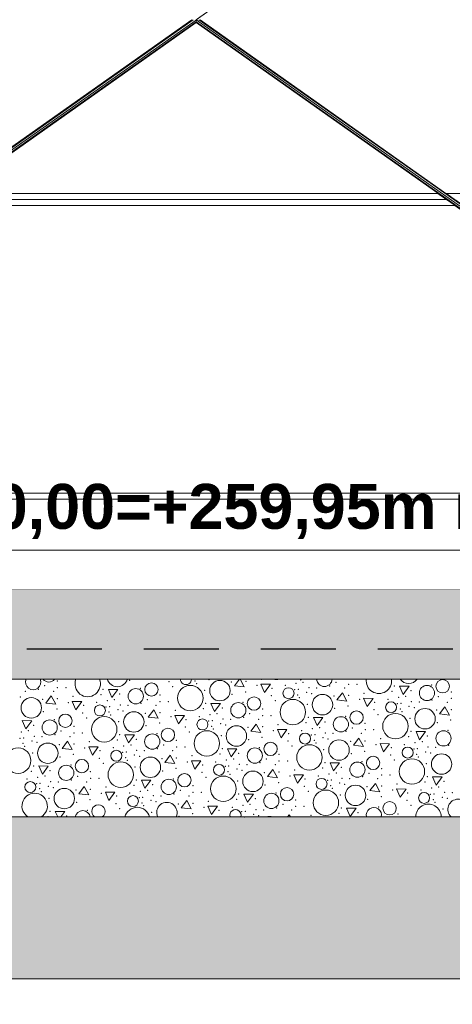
# Model space of a CAD drawing. Header units: millimetres. Extents: x -12989 to 402831, y -50461 to 30884.
# Tile 108 of 175: x 389113 to 390555, y -47346 to -44061. Entities that reach past the tile are written whole.
import ezdxf

# ---------------------------------------------------------------- set-up
doc = ezdxf.new("R2010")
doc.units = ezdxf.units.MM
doc.header["$MEASUREMENT"] = 0
doc.linetypes.add('Przerywana długa', pattern=[390, 250, -140])
doc.linetypes.add('Wipeout_Contour', pattern=[1000, 0, -1000])
for name, color, linetype in [('A__STROPY', 7, 'Continuous'), ('A_WYM', 7, 'Continuous'), ('AS_Belki.Import IFC', 7, 'Continuous'), ('Nowe_A__SCIANY', 7, 'Continuous'), ('Nowe_A_WYM', 7, 'Continuous')]:
    doc.layers.add(name, color=color, linetype=linetype)
for name, color, linetype, lineweight, true_color in [('A__STROPY_Nr_pióra__170', 7, 'Continuous', 5, 0x6a6a6a), ('A__STROPY_Nr_pióra__173', 7, 'Continuous', 5, 0x6a6a6a), ('A__STROPY_Nr_pióra__178', 7, 'Continuous', 5, 0x6a6a6a)]:
    doc.layers.add(name, color=color, linetype=linetype, lineweight=lineweight, true_color=true_color)
for name, color, linetype, lineweight in [('A__STROPY_Nr_pióra__27', 7, 'Continuous', 25), ('A__STROPY_Nr_pióra__49', 7, 'Continuous', 15), ('A__STROPY_Nr_pióra__69', 7, 'Continuous', 13), ('A_WYM_Nr_pióra__1', 7, 'Continuous', 13), ('A_WYM_Nr_pióra__45', 7, 'Continuous', 15), ('A_WYM_Nr_pióra__85', 7, 'Continuous', 13), ('AS_Belki.Import IFC_Nr_pióra__90', 7, 'Continuous', 13), ('Nowe_A__SCIANY_Nr_pióra__87', 7, 'Continuous', 13), ('Nowe_A_WYM_Nr_pióra__1', 7, 'Continuous', 13), ('Nowe_A_WYM_Nr_pióra__45', 7, 'Continuous', 15), ('Nowe_A_WYM_Nr_pióra__85', 7, 'Continuous', 13)]:
    doc.layers.add(name, color=color, linetype=linetype, lineweight=lineweight)
doc.styles.add('STYL_AUTOMATYCZNY_4', font='arial.ttf')
doc.styles.add('STYL_AUTOMATYCZNY_5', font='arial.ttf')
doc.dimstyles.new('STYL_AUTOMATYCZNY__1', dxfattribs={"dimtxt": 139.999998, "dimasz": 57, "dimexe": 0.18, "dimexo": 0.0625, "dimgap": 0, "dimtad": 1, "dimtih": 1, "dimtoh": 1, "dimdec": 0, "dimlfac": 0.1, "dimzin": 0, "dimdsep": 46, "dimtxsty": 'STYL_AUTOMATYCZNY_4', "dimblk": 'ARROWHEAD_6', "dimblk1": 'ARROWHEAD_6', "dimblk2": 'ARROWHEAD_6', "dimcen": 0.09, "dimse1": 1, "dimse2": 1, "dimclrd": 7, "dimclre": 7, "dimclrt": 7, "dimadec": 0, "dimazin": 0, "dimtfac": 1, "dimtdec": 4, "dimtmove": 0, "dimatfit": 3, "dimfxl": 0, "dimtolj": 1, "dimtzin": 0, "dimarcsym": 0})

# ---------------------------------------------------------------- blocks, each defined once
blk = doc.blocks.new('ElemPrzekroju_2_1', base_point=(362576.7, -45960.6))
at = {"color": 254, "linetype": 'Wipeout_Contour', "lineweight": 0, "ltscale": 1953777.208663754}
blk.add_wipeout([(389149.2, -43680.6), (386784.1, -43680.6), (386784.1, -44640.6), (388866.2, -44640.6), (389686.7, -44060.6)], dxfattribs=at).dxf.layer = 'Nowe_A__SCIANY'
at = {"color": 254, "linetype": 'Wipeout_Contour', "lineweight": 0, "ltscale": 1176682.795421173}
blk.add_wipeout([(388894, -44640.6), (390507.2, -44640.6), (389700.6, -44070.4)], dxfattribs=at).dxf.layer = 'Nowe_A__SCIANY'
at = {"color": 254, "linetype": 'Wipeout_Contour', "lineweight": 0, "ltscale": 1968150.476581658}
blk.add_wipeout([(389714.4, -44060.6), (390534.9, -44640.6), (392617.1, -44640.6), (392617.1, -43680.6), (390252, -43680.6)], dxfattribs=at).dxf.layer = 'Nowe_A__SCIANY'
at = {"color": 254, "linetype": 'Wipeout_Contour', "lineweight": 0, "ltscale": 1569000.866162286}
blk.add_wipeout([(388865.7, -44660.6), (390535.5, -44660.6), (390507.2, -44640.6), (388894, -44640.6)], dxfattribs=at).dxf.layer = 'Nowe_A__SCIANY'
at = {"layer": 'Nowe_A__SCIANY_Nr_pióra__87', "color": 7, "linetype": 'Continuous', "lineweight": 13}
blk.add_line((390507.2, -44640.6), (388894, -44640.6), dxfattribs=at)
at = {"color": 254, "linetype": 'Wipeout_Contour', "lineweight": 0, "ltscale": 1576482.166319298}
blk.add_wipeout([(392617.1, -44640.6), (390534.9, -44640.6), (390563.2, -44660.6), (392617.1, -44660.6)], dxfattribs=at).dxf.layer = 'Nowe_A__SCIANY'
at = {"layer": 'Nowe_A__SCIANY_Nr_pióra__87', "color": 7, "linetype": 'Continuous', "lineweight": 13}
blk.add_line((392617.1, -44640.6), (390534.9, -44640.6), dxfattribs=at)
at = {"color": 254, "linetype": 'Wipeout_Contour', "lineweight": 0, "ltscale": 1569009.978247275}
blk.add_wipeout([(388837.4, -44680.6), (390563.8, -44680.6), (390535.5, -44660.6), (388865.7, -44660.6)], dxfattribs=at).dxf.layer = 'Nowe_A__SCIANY'
at = {"layer": 'Nowe_A__SCIANY_Nr_pióra__87', "color": 7, "linetype": 'Continuous', "lineweight": 13}
blk.add_line((388865.7, -44660.6), (390535.5, -44660.6), dxfattribs=at)
at = {"color": 254, "linetype": 'Wipeout_Contour', "lineweight": 0, "ltscale": 1569235.701739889}
blk.add_wipeout([(388837.4, -44680.6), (387479.3, -45640.6), (391921.9, -45640.6), (390563.8, -44680.6)], dxfattribs=at).dxf.layer = 'Nowe_A__SCIANY'
at = {"layer": 'Nowe_A__SCIANY_Nr_pióra__87', "color": 7, "linetype": 'Continuous', "lineweight": 13}
blk.add_line((390563.8, -44680.6), (388837.4, -44680.6), dxfattribs=at)
at = {"color": 254, "linetype": 'Wipeout_Contour', "lineweight": 0, "ltscale": 1569461.526475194}
blk.add_wipeout([(387479.3, -45640.6), (387451, -45660.6), (391950.2, -45660.6), (391921.9, -45640.6)], dxfattribs=at).dxf.layer = 'Nowe_A__SCIANY'
at = {"layer": 'Nowe_A__SCIANY_Nr_pióra__87', "color": 7, "linetype": 'Continuous', "lineweight": 13}
blk.add_line((391921.9, -45640.6), (387479.3, -45640.6), dxfattribs=at)
blk = doc.blocks.new('*X191', base_point=(362576.7, -45960.6))
at = {"layer": 'A__STROPY_Nr_pióra__178', "color": 251, "linetype": 'Continuous', "lineweight": 5, "true_color": 0x6a6a6a}
for p, q in [((389845.3, -46260.6), (389828.3, -46282.9)), ((389828.3, -46282.9), (389861.6, -46286.9)), ((389861.6, -46286.9), (389847.2, -46260.6)), ((389917, -46277.6), (389928.9, -46305.1)), ((389948.6, -46277.9), (389917, -46277.6)), ((389928.9, -46305.1), (389948.6, -46277.9)), ((390047.3, -46260.6), (390049.1, -46264.6)), ((390049.1, -46264.6), (390052, -46260.6)), ((390379.1, -46284.1), (390391.1, -46311.5)), ((390410.7, -46284.4), (390379.1, -46284.1)), ((390391.1, -46311.5), (390410.7, -46284.4)), ((389217.5, -46316.7), (389199.4, -46340.5)), ((389232.7, -46344.4), (389217.5, -46316.7)), ((389408.2, -46294.8), (389420.2, -46322.2)), ((389439.8, -46295.1), (389408.2, -46294.8)), ((389420.2, -46322.2), (389439.8, -46295.1)), ((390188.4, -46306), (390170.3, -46329.8)), ((390203.6, -46333.7), (390188.4, -46306)), ((389199.4, -46340.5), (389232.7, -46344.4)), ((389288.1, -46335.2), (389300, -46362.7)), ((389319.7, -46335.5), (389288.1, -46335.2)), ((389300, -46362.7), (389319.7, -46335.5)), ((389750.2, -46341.6), (389762.1, -46369.1)), ((389781.8, -46341.9), (389750.2, -46341.6)), ((389762.1, -46369.1), (389781.8, -46341.9)), ((390170.3, -46329.8), (390203.6, -46333.7)), ((390259, -46324.5), (390270.9, -46351.9)), ((390290.6, -46324.8), (390259, -46324.5)), ((390270.9, -46351.9), (390290.6, -46324.8)), ((389559.5, -46363.6), (389541.4, -46387.4)), ((389574.7, -46391.3), (389559.5, -46363.6)), ((389630, -46382.1), (389642, -46409.5)), ((389661.7, -46382.4), (389630, -46382.1)), ((389642, -46409.5), (389661.7, -46382.4)), ((390530.4, -46352.8), (390512.3, -46376.7)), ((390512.3, -46376.7), (390545.6, -46380.6)), ((390545.6, -46380.6), (390530.4, -46352.8)), ((389121.3, -46399.2), (389133.2, -46426.6)), ((389152.9, -46399.5), (389121.3, -46399.2)), ((389133.2, -46426.6), (389152.9, -46399.5)), ((389541.4, -46387.4), (389574.7, -46391.3)), ((389901.5, -46410.4), (389883.4, -46434.2)), ((389916.7, -46438.2), (389901.5, -46410.4)), ((390092.2, -46388.5), (390104.1, -46415.9)), ((390123.8, -46388.8), (390092.2, -46388.5)), ((390104.1, -46415.9), (390123.8, -46388.8)), ((389463.3, -46446.1), (389475.2, -46473.5)), ((389494.9, -46446.4), (389463.3, -46446.1)), ((389475.2, -46473.5), (389494.9, -46446.4)), ((389883.4, -46434.2), (389916.7, -46438.2)), ((389972, -46428.9), (389984, -46456.4)), ((390003.7, -46429.2), (389972, -46428.9)), ((389984, -46456.4), (390003.7, -46429.2)), ((390434.2, -46435.3), (390446.1, -46462.8)), ((390465.8, -46435.6), (390434.2, -46435.3)), ((390446.1, -46462.8), (390465.8, -46435.6)), ((389272.6, -46468), (389254.5, -46491.8)), ((389287.7, -46495.7), (389272.6, -46468)), ((390243.5, -46457.3), (390225.4, -46481.1)), ((390225.4, -46481.1), (390258.6, -46485)), ((390258.6, -46485), (390243.5, -46457.3)), ((390314, -46475.8), (390326, -46503.2)), ((390345.6, -46476.1), (390314, -46475.8)), ((390326, -46503.2), (390345.6, -46476.1)), ((389254.5, -46491.8), (389287.7, -46495.7)), ((389343.1, -46486.5), (389355.1, -46513.9)), ((389374.8, -46486.8), (389343.1, -46486.5)), ((389355.1, -46513.9), (389374.8, -46486.8)), ((389614.6, -46514.8), (389596.4, -46538.7)), ((389629.7, -46542.6), (389614.6, -46514.8)), ((389805.3, -46492.9), (389817.2, -46520.4)), ((389836.9, -46493.2), (389805.3, -46492.9)), ((389817.2, -46520.4), (389836.9, -46493.2)), ((389596.4, -46538.7), (389629.7, -46542.6)), ((389685.1, -46533.4), (389697.1, -46560.8)), ((389716.7, -46533.7), (389685.1, -46533.4)), ((389697.1, -46560.8), (389716.7, -46533.7)), ((390147.3, -46539.8), (390159.2, -46567.2)), ((390178.9, -46540.1), (390147.3, -46539.8)), ((390159.2, -46567.2), (390178.9, -46540.1)), ((389176.4, -46550.5), (389188.3, -46577.9)), ((389208, -46550.8), (389176.4, -46550.5)), ((389188.3, -46577.9), (389208, -46550.8)), ((389956.6, -46561.7), (389938.4, -46585.5)), ((389971.7, -46589.5), (389956.6, -46561.7)), ((390027.1, -46580.2), (390039, -46607.7)), ((390058.7, -46580.5), (390027.1, -46580.2)), ((390039, -46607.7), (390058.7, -46580.5)), ((389518.3, -46597.3), (389530.3, -46624.8)), ((389550, -46597.7), (389518.3, -46597.3)), ((389530.3, -46624.8), (389550, -46597.7)), ((389938.4, -46585.5), (389971.7, -46589.5)), ((390298.5, -46608.6), (390280.4, -46632.4)), ((390313.7, -46636.3), (390298.5, -46608.6)), ((390489.2, -46586.6), (390501.2, -46614.1)), ((390520.9, -46586.9), (390489.2, -46586.6)), ((390501.2, -46614.1), (390520.9, -46586.9)), ((389327.6, -46619.3), (389309.5, -46643.1)), ((389309.5, -46643.1), (389342.8, -46647)), ((389342.8, -46647), (389327.6, -46619.3)), ((389398.2, -46637.8), (389410.1, -46665.2)), ((389429.8, -46638.1), (389398.2, -46637.8)), ((389410.1, -46665.2), (389429.8, -46638.1)), ((389860.3, -46644.2), (389872.3, -46671.6)), ((389892, -46644.5), (389860.3, -46644.2)), ((389872.3, -46671.6), (389892, -46644.5)), ((390280.4, -46632.4), (390313.7, -46636.3)), ((390369.1, -46627.1), (390381, -46654.5)), ((390400.7, -46627.4), (390369.1, -46627.1)), ((390381, -46654.5), (390400.7, -46627.4)), ((389669.6, -46666.1), (389651.5, -46689.9)), ((389684.8, -46693.9), (389669.6, -46666.1)), ((389231.4, -46701.8), (389239.6, -46720.6)), ((389263, -46702.1), (389231.4, -46701.8)), ((389249.6, -46720.6), (389263, -46702.1)), ((389651.5, -46689.9), (389684.8, -46693.9)), ((389740.2, -46684.7), (389752.1, -46712.1)), ((389771.8, -46685), (389740.2, -46684.7)), ((389752.1, -46712.1), (389771.8, -46685)), ((390202.3, -46691.1), (390214.3, -46718.5)), ((390233.9, -46691.4), (390202.3, -46691.1)), ((390214.3, -46718.5), (390233.9, -46691.4)), ((390011.6, -46713), (390005.8, -46720.6)), ((390015.8, -46720.6), (390011.6, -46713))]:
    blk.add_line(p, q, dxfattribs=at)
for centre, radius in [((389551.9, -46295.3), 22.3), ((389681.4, -46323.8), 42.4), ((389780.2, -46299.1), 34.1), ((390470.5, -46307), 25.4), ((390522.8, -46284.6), 22.3), ((389499.6, -46317.7), 25.4), ((390008.9, -46307.6), 18.4), ((390122.1, -46345.9), 34.1), ((389151.3, -46356.6), 34.1), ((389380, -46365.2), 18.4), ((389841.6, -46364.6), 25.4), ((389893.9, -46342.2), 22.3), ((390023.4, -46370.6), 42.4), ((390350.9, -46354.5), 18.4), ((389265, -46399.7), 22.3), ((389493.2, -46403.5), 34.1), ((390235.9, -46389), 22.3), ((390365.4, -46417.5), 42.4), ((390464.1, -46392.8), 34.1), ((389212.7, -46422.1), 25.4), ((389394.5, -46428.2), 42.4), ((389722, -46412), 18.4), ((389835.2, -46450.4), 34.1), ((390183.6, -46411.4), 25.4), ((389554.7, -46469), 25.4), ((389607, -46446.6), 22.3), ((389736.5, -46475.1), 42.4), ((390063.9, -46458.9), 18.4), ((390525.6, -46458.3), 25.4), ((389206.3, -46507.9), 34.1), ((389948.9, -46493.5), 22.3), ((390078.5, -46521.9), 42.4), ((390177.2, -46497.2), 34.1), ((389107.6, -46532.6), 42.4), ((389435, -46516.5), 18.4), ((389896.7, -46515.8), 25.4), ((390405.9, -46505.7), 18.4), ((390519.2, -46544.1), 34.1), ((389267.8, -46573.4), 25.4), ((389320, -46551), 22.3), ((389449.5, -46579.5), 42.4), ((389548.3, -46554.8), 34.1), ((389777, -46563.3), 18.4), ((390238.6, -46562.7), 25.4), ((390290.9, -46540.3), 22.3), ((390420.4, -46568.8), 42.4), ((389662, -46597.9), 22.3), ((389890.3, -46601.7), 34.1), ((389148.1, -46620.9), 18.4), ((389609.7, -46620.3), 25.4), ((389791.5, -46626.4), 42.4), ((390119, -46610.2), 18.4), ((389261.4, -46659.2), 34.1), ((389951.7, -46667.1), 25.4), ((390004, -46644.7), 22.3), ((390133.5, -46673.2), 42.4), ((390232.3, -46648.5), 34.1), ((390461, -46657), 18.4), ((389490.1, -46667.7), 18.4), ((390346, -46691.6), 22.3)]:
    blk.add_circle(centre, radius, dxfattribs=at)
for centre, radius, start, end in [((389157.6, -46270.8), 25.4, 156.2471, 23.7529), ((389209.9, -46248.4), 22.3, 212.9754, 327.0246), ((389339.4, -46276.9), 42.4, 157.3908, 22.6092), ((389438.2, -46252.2), 34.1, 194.2033, 345.7967), ((389666.9, -46260.7), 18.4, 179.558, 0.442), ((389968.3, -46219.3), 42.4, 256.3777, 283.6223), ((390128.5, -46260.1), 25.4, 181.0501, 358.9499), ((390310.3, -46266.2), 42.4, 172.4101, 7.5899), ((390409.1, -46241.5), 34.1, 214.0038, 325.9962), ((389162.6, -46683.9), 42.4, 300.2442, 239.7558), ((389603.4, -46706.1), 34.1, 334.8531, 205.1469), ((390475.5, -46720.1), 42.4, 359.2954, 180.7046), ((390574.3, -46695.4), 34.1, 312.3686, 227.6314), ((389322.8, -46724.7), 25.4, 9.3152, 170.6848), ((389375.1, -46702.3), 22.3, 305.0173, 234.9827), ((389504.6, -46730.8), 42.4, 13.8903, 166.1097), ((389832.1, -46714.6), 18.4, 341.0097, 198.9903), ((390293.7, -46714), 25.4, 344.9742, 195.0258), ((389945.4, -46752.9), 34.1, 71.467, 108.533)]:
    blk.add_arc(centre, radius, start, end, dxfattribs=at)
for p in [(389195.9, -46282.6), (389238.3, -46267.1), (389478.9, -46264.9), (389610, -46269.1), (389697.6, -46266.5), (389703.2, -46275.9), (389743.9, -46262.2), (389818.6, -46270.4), (389867.3, -46268.4), (389903.6, -46281.6), (389918.8, -46260.9), (389998.1, -46281), (390033.7, -46274.8), (390057.6, -46271.1), (390145.8, -46283.8), (390166.8, -46271.9), (390209.6, -46278.3), (390237.4, -46278.3), (390361.8, -46283.6), (390486, -46280.7), (389131.7, -46300.9), (389174.9, -46294.5), (389225.5, -46301.4), (389238.7, -46289), (389266.5, -46289), (389289.9, -46318.5), (389383.4, -46312.2), (389390.9, -46294.3), (389446, -46310.3), (389446, -46310.3), (389515.1, -46291.4), (389580.3, -46314), (389623.2, -46285.7), (389729.4, -46297.9), (389820.9, -46311.7), (389865.8, -46303.1), (389952, -46316), (389954.3, -46291), (390029.8, -46295.7), (390039.6, -46313.3), (390041.6, -46294.8), (390069.1, -46305.1), (390077, -46289.4), (390085.9, -46309.1), (390102.6, -46290.2), (390160.6, -46317.2), (390196.4, -46290.7), (390209.3, -46315.3), (390260.8, -46307.7), (390354.3, -46301.5), (390399.6, -46318), (390416.9, -46299.6), (390416.9, -46299.6), (390551.2, -46303.3), (389115, -46319.8), (389189.7, -46327.9), (389238.4, -46326), (389274.7, -46339.2), (389325.4, -46348.5), (389369.2, -46338.5), (389404.8, -46332.3), (389428.7, -46328.7), (389448, -46347), (389473.6, -46347.8), (389516.9, -46341.4), (389537.9, -46329.5), (389567.5, -46348.3), (389580.7, -46335.9), (389608.5, -46335.9), (389732.9, -46341.2), (389857.1, -46338.2), (389965.2, -46332.6), (390045.2, -46322.7), (390071.4, -46344.7), (390207.7, -46349.9), (390245.6, -46328.5), (390296.3, -46337.8), (390340.1, -46327.8), (390371.8, -46342.6), (390375.7, -46321.6), (390383.6, -46341.7), (390418.9, -46336.2), (390444.5, -46337), (390487.8, -46330.7), (390508.8, -46318.7), (390538.4, -46337.6), (390551.6, -46325.2), (389192, -46369.3), (389236.8, -46360.6), (389323.1, -46373.6), (389400.9, -46353.3), (389410.7, -46370.9), (389412.7, -46352.4), (389416.3, -46380.3), (389440.2, -46362.7), (389457, -46366.6), (389531.7, -46374.8), (389580.3, -46372.8), (389631.9, -46365.3), (389725.4, -46359), (389746.7, -46379.2), (389770.7, -46375.5), (389788, -46357.2), (389788, -46357.2), (389879.8, -46376.3), (389922.3, -46360.9), (389922.7, -46382.7), (389950.5, -46382.7), (390162.9, -46358.6), (390294, -46362.9), (390307.2, -46379.5), (390381.6, -46360.2), (390387.2, -46369.6), (390411.1, -46352), (390427.9, -46355.9), (390502.6, -46364.1), (390551.2, -46362.1), (389159.1, -46414.8), (389159.1, -46414.8), (389228.2, -46395.8), (389336.3, -46390.2), (389442.5, -46402.3), (389534, -46416.1), (389578.8, -46407.5), (389616.7, -46386), (389667.4, -46395.4), (389711.2, -46385.4), (389742.9, -46400.1), (389754.7, -46399.2), (389782.2, -46409.6), (389790, -46393.8), (389799, -46413.5), (389815.6, -46394.6), (389858.9, -46388.2), (389909.5, -46395.1), (389973.9, -46412.2), (390067.3, -46405.9), (390074.9, -46388.1), (390130, -46404), (390130, -46404), (390199.1, -46385.1), (390264.3, -46407.7), (390413.4, -46391.6), (390504.9, -46405.4), (390549.7, -46396.8), (389117.8, -46436.8), (389141.8, -46433.1), (389230, -46445.8), (389250.9, -46433.9), (389293.4, -46418.4), (389293.8, -46440.3), (389321.6, -46440.3), (389446, -46445.6), (389570.2, -46442.7), (389665, -46420.4), (389678.3, -46437), (389752.7, -46417.8), (389758.3, -46427.2), (389784.5, -46449.2), (389873.7, -46421.6), (389922.3, -46419.7), (389958.7, -46432.9), (390009.4, -46442.3), (390053.2, -46432.2), (390084.8, -46447), (390088.7, -46426.1), (390096.7, -46446.1), (390112.7, -46422.4), (390132, -46440.7), (390157.6, -46441.5), (390200.9, -46435.1), (390221.8, -46423.2), (390251.5, -46442), (390264.7, -46429.6), (390292.5, -46429.6), (390416.9, -46434.9), (390541.1, -46431.9), (389114, -46457.7), (389123.8, -46475.3), (389125.8, -46456.8), (389153.3, -46467.1), (389161.1, -46451.4), (389170.1, -46471.1), (389186.7, -46452.2), (389244.8, -46479.2), (389280.6, -46452.7), (389293.4, -46477.3), (389345, -46469.7), (389438.4, -46463.5), (389483.8, -46480), (389501.1, -46461.6), (389501.1, -46461.6), (389592.9, -46480.7), (389635.4, -46465.3), (389876, -46463), (389920.8, -46454.4), (390007, -46467.3), (390094.7, -46464.6), (390100.3, -46474), (390124.2, -46456.4), (390141, -46460.4), (390215.7, -46468.5), (390264.3, -46466.6), (390300.6, -46479.8), (390315.9, -46459), (390395.2, -46479.1), (390409.3, -46452.8), (390430.7, -46472.9), (390454.7, -46469.3), (390472, -46450.9), (390472, -46450.9), (390542.8, -46482), (389129.4, -46484.7), (389155.6, -46506.7), (389291.9, -46511.9), (389329.7, -46490.5), (389380.5, -46499.8), (389424.3, -46489.8), (389455.9, -46504.6), (389459.8, -46483.6), (389467.8, -46503.7), (389495.3, -46514), (389503.1, -46498.2), (389528.7, -46499.1), (389571.9, -46492.7), (389622.5, -46499.6), (389635.8, -46487.2), (389663.6, -46487.1), (389780.4, -46510.3), (389788, -46492.5), (389843, -46508.5), (389843, -46508.5), (389912.1, -46489.5), (389977.4, -46512.1), (390020.2, -46483.9), (390126.5, -46496), (390217.9, -46509.9), (390262.8, -46501.2), (390349, -46514.1), (390351.4, -46489.1), (390426.8, -46493.9), (390436.6, -46511.5), (390438.7, -46492.9), (390466.2, -46503.3), (390474, -46487.5), (390483, -46507.2), (390499.6, -46488.3), (389247.1, -46520.6), (389283.2, -46547.1), (389378.1, -46524.9), (389391.3, -46541.5), (389465.7, -46522.2), (389471.3, -46531.6), (389512.1, -46517.9), (389586.8, -46526.1), (389635.4, -46524.1), (389671.7, -46537.3), (389687, -46516.6), (389722.5, -46546.7), (389766.3, -46536.7), (389801.8, -46530.5), (389825.8, -46526.8), (389845.1, -46545.1), (389870.7, -46545.9), (389913.9, -46539.5), (389934.9, -46527.6), (389964.5, -46546.4), (389977.7, -46534), (390005.6, -46534), (390130, -46539.4), (390254.1, -46536.4), (390362.2, -46530.8), (390442.2, -46520.9), (390468.5, -46542.9), (389151.5, -46567.9), (389159.1, -46550.1), (389214.1, -46566), (389214.1, -46566), (389348.5, -46569.7), (389497.6, -46553.6), (389589, -46567.4), (389633.9, -46558.8), (389720.1, -46571.7), (389797.9, -46551.4), (389807.7, -46569.1), (389809.7, -46550.5), (389813.3, -46578.4), (389837.2, -46560.9), (389854, -46564.8), (389928.8, -46572.9), (389977.4, -46571), (390029, -46563.5), (390122.4, -46557.2), (390143.8, -46577.3), (390167.8, -46573.7), (390185, -46555.3), (390185, -46555.3), (390276.9, -46574.5), (390319.4, -46559), (390319.7, -46580.9), (390347.6, -46580.9), (389137.4, -46594.2), (389169, -46609), (389172.9, -46588.1), (389180.8, -46608.1), (389196.9, -46584.4), (389216.2, -46602.7), (389241.8, -46603.5), (389285, -46597.1), (389306, -46585.2), (389335.6, -46604), (389348.8, -46591.6), (389376.7, -46591.6), (389501.1, -46596.9), (389556.1, -46612.9), (389556.1, -46612.9), (389625.2, -46593.9), (389733.3, -46588.3), (389839.6, -46600.5), (389975.9, -46605.6), (390013.7, -46584.2), (390064.4, -46593.5), (390108.3, -46583.5), (390139.9, -46598.3), (390151.7, -46597.4), (390179.2, -46607.7), (390187.1, -46592), (390196, -46611.7), (390212.7, -46592.8), (390255.9, -46586.4), (390306.5, -46593.3), (390370.9, -46610.3), (390464.4, -46604.1), (390472, -46586.2), (390527, -46602.2), (390527, -46602.2), (389178.8, -46626.6), (389184.4, -46636), (389208.3, -46618.4), (389225.1, -46622.4), (389299.9, -46630.5), (389348.5, -46628.6), (389384.8, -46641.8), (389400, -46621), (389479.4, -46641.1), (389493.5, -46614.8), (389514.9, -46634.9), (389538.9, -46631.3), (389627, -46644), (389648, -46632), (389690.5, -46616.6), (389690.8, -46638.4), (389718.7, -46638.4), (389843, -46643.8), (389931, -46614.3), (389967.2, -46640.8), (390062.1, -46618.6), (390075.3, -46635.2), (390149.7, -46615.9), (390155.3, -46625.3), (390270.7, -46619.8), (390319.4, -46617.8), (390355.7, -46631.1), (390406.4, -46640.4), (390450.3, -46630.4), (390481.9, -46645.1), (390485.8, -46624.2), (390493.7, -46644.2), (390509.8, -46620.5), (390529.1, -46638.8), (390554.7, -46639.6), (389210.7, -46658), (389302.1, -46671.9), (389347, -46663.2), (389433.2, -46676.1), (389435.5, -46651.1), (389511, -46655.9), (389520.8, -46673.5), (389522.8, -46654.9), (389550.3, -46665.3), (389558.2, -46649.5), (389567.1, -46669.2), (389583.8, -46650.3), (389641.8, -46677.4), (389677.6, -46650.8), (389690.5, -46675.4), (389742, -46667.9), (389835.5, -46661.6), (389880.9, -46678.1), (389898.1, -46659.8), (389898.1, -46659.8), (389990, -46678.9), (390032.4, -46663.4), (390181.6, -46647.3), (390273, -46661.2), (390317.9, -46652.5), (390404.1, -46665.4), (390491.7, -46662.8), (390497.3, -46672.2), (390521.2, -46654.6), (390538, -46658.5), (389214.1, -46701.4), (389338.3, -46698.4), (389446.4, -46692.8), (389526.4, -46682.9), (389552.7, -46704.9), (389689, -46710.1), (389726.8, -46688.6), (389777.5, -46698), (389821.3, -46688), (389853, -46702.7), (389856.9, -46681.8), (389864.8, -46701.8), (389892.3, -46712.1), (389900.2, -46696.4), (389925.8, -46697.2), (389969, -46690.8), (390019.6, -46697.7), (390032.8, -46685.3), (390060.6, -46685.3), (390177.5, -46708.5), (390185, -46690.6), (390240.1, -46706.6), (390240.1, -46706.6), (390309.2, -46687.7), (390374.4, -46710.3), (390417.3, -46682), (390523.6, -46694.2), (389206.6, -46719.2), (389269.2, -46717.3), (389269.2, -46717.3), (389644.1, -46718.7), (389862.8, -46720.3), (389909.1, -46716.1), (390084, -46714.8)]:
    blk.add_point(p, dxfattribs=at)
blk = doc.blocks.new('ElemPrzekroju_175_1', base_point=(362576.7, -45960.6))
at = {"color": 254, "linetype": 'Wipeout_Contour', "lineweight": 0, "ltscale": 1533341.48702292}
blk.add_wipeout([(362356.7, -46160.6), (398746.7, -46160.6), (398746.7, -45960.6), (362356.7, -45960.6)], dxfattribs=at).dxf.layer = 'A__STROPY'
at = {"color": 254, "linetype": 'Wipeout_Contour', "lineweight": 0, "ltscale": 1533794.246621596}
blk.add_wipeout([(398746.7, -46720.6), (362356.7, -46720.6), (362356.7, -47260.6), (398746.7, -47260.6)], dxfattribs=at).dxf.layer = 'A__STROPY'
at = {"layer": 'A__STROPY_Nr_pióra__170', "linetype": 'Continuous', "lineweight": 5, "true_color": 0x6a6a6a}
h = blk.add_hatch(dxfattribs=at)
h.set_pattern_fill('Beton_0001', color=251, style=0, pattern_type=2)
h.set_pattern_definition([(45, (362576.75, -45960.59), (-63.6396, 63.6396), [67.5, -22.5]), (45, (362576.75, -45896.95), (-63.6396, 63.6396), [67.5, -22.5])])
h.paths.add_polyline_path([(362356.7, -46160.6), (398746.7, -46160.6), (398746.7, -45960.6), (362356.7, -45960.6)])
at = {"layer": 'A__STROPY_Nr_pióra__173', "linetype": 'Continuous', "lineweight": 5, "true_color": 0x6a6a6a}
h = blk.add_hatch(dxfattribs=at)
h.set_pattern_fill('Grunt_0001', color=251, style=0, pattern_type=2)
h.set_pattern_definition([(45, (362576.75, -45960.59), (-95.4594, 95.4594), []), (45, (362544.93, -45928.77), (-190.9188, 190.9188), []), (45, (362513.1, -45896.95), (-190.9188, 190.9188), []), (135, (362481.29, -45865.132), (31.819805, 31.819805), [135, -135])])
h.paths.add_polyline_path([(398746.7, -46720.6), (362356.7, -46720.6), (362356.7, -47260.6), (398746.7, -47260.6)])
at = {"layer": 'A__STROPY_Nr_pióra__49', "color": 7, "linetype": 'Continuous', "lineweight": 15}
blk.add_line((398746.7, -45960.6), (368292.5, -45960.6), dxfattribs=at)
at = {"layer": 'A__STROPY_Nr_pióra__69', "color": 7, "linetype": 'Continuous', "lineweight": 13}
blk.add_line((398746.7, -47260.6), (362356.7, -47260.6), dxfattribs=at)
at = {"color": 254, "linetype": 'Wipeout_Contour', "lineweight": 0, "ltscale": 1533413.819197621}
blk.add_wipeout([(362356.7, -46160.6), (362356.7, -46260.6), (398746.7, -46260.6), (398746.7, -46160.6)], dxfattribs=at).dxf.layer = 'A__STROPY'
at = {"layer": 'A__STROPY_Nr_pióra__178', "linetype": 'Continuous', "lineweight": 5, "true_color": 0x6a6a6a}
h = blk.add_hatch(dxfattribs=at)
h.set_pattern_fill('Chudy_beton_B15_I_WSC_0001', color=251, style=0, pattern_type=2)
h.set_pattern_definition([(0, (362576.75, -45960.6), (0, 233.8269), [14.625, -120.375]), (0, (362644.25, -45843.68), (0, 233.8269), [14.625, -120.375]), (60, (362576.75, -45960.6), (-202.5, 116.9134), [14.625, -120.375]), (60, (362711.75, -45960.6), (-202.5, 116.9134), [14.625, -120.375]), (120, (362591.37, -45960.6), (202.5, 116.9134), [14.625, -120.375]), (120, (362726.37, -45960.6), (202.5, 116.9134), [14.625, -120.375]), (0, (362576.75, -45938.09), (0, 45), [0, -45, 0, -67.5]), (45, (362599.25, -45938.09), (-31.819805, 31.819805), [0, -33.75, 0, -56.25])])
h.paths.add_polyline_path([(362356.7, -46160.6), (362356.7, -46260.6), (398746.7, -46260.6), (398746.7, -46160.6)])
at = {"layer": 'A__STROPY_Nr_pióra__27', "color": 7, "linetype": 'Przerywana długa', "lineweight": 25}
blk.add_line((398746.7, -46160.6), (362356.7, -46160.6), dxfattribs=at)
at = {"color": 254, "linetype": 'Wipeout_Contour', "lineweight": 0, "ltscale": 1533549.791415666}
blk.add_wipeout([(362356.7, -46720.6), (398746.7, -46720.6), (398746.7, -46260.6), (362356.7, -46260.6)], dxfattribs=at).dxf.layer = 'A__STROPY'
at = {"layer": 'A__STROPY_Nr_pióra__49', "color": 7, "linetype": 'Continuous', "lineweight": 15}
for p, q in [((398746.7, -46260.6), (362356.7, -46260.6)), ((398746.7, -46720.6), (362356.7, -46720.6))]:
    blk.add_line(p, q, dxfattribs=at)
at = {"layer": 'A__STROPY', "lineweight": 0}
blk.add_blockref('*X191', (362576.7, -45960.6), dxfattribs=at)
blk = doc.blocks.new('ElemPrzekroju_248_1', base_point=(362576.7, -45960.6))
at = {"color": 254, "linetype": 'Wipeout_Contour', "lineweight": 0, "ltscale": 1574555.859047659}
blk.add_wipeout([(389710.4, -44060.6), (392398.2, -45960.6), (392402.3, -45960.6), (389714.4, -44060.6)], dxfattribs=at).dxf.layer = 'AS_Belki.Import IFC'
at = {"color": 254, "linetype": 'Wipeout_Contour', "lineweight": 0, "ltscale": 1574528.322356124}
blk.add_wipeout([(389700.6, -44060.6), (392388.4, -45960.6), (392398.2, -45960.6), (389710.4, -44060.6)], dxfattribs=at).dxf.layer = 'AS_Belki.Import IFC'
at = {"color": 254, "linetype": 'Wipeout_Contour', "lineweight": 0, "ltscale": 1574499.899916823}
blk.add_wipeout([(389700.6, -44067.5), (392378.6, -45960.6), (392388.4, -45960.6), (389700.6, -44060.6)], dxfattribs=at).dxf.layer = 'AS_Belki.Import IFC'
at = {"color": 254, "linetype": 'Wipeout_Contour', "lineweight": 0, "ltscale": 1574487.233171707}
blk.add_wipeout([(389700.6, -44070.4), (392374.6, -45960.6), (392378.6, -45960.6), (389700.6, -44067.5)], dxfattribs=at).dxf.layer = 'AS_Belki.Import IFC'
at = {"layer": 'AS_Belki.Import IFC_Nr_pióra__90', "color": 7, "linetype": 'Continuous', "lineweight": 13}
for p, q in [((392388.4, -45960.6), (389700.6, -44060.6)), ((389700.6, -44060.6), (389700.6, -44067.5)), ((389700.6, -44067.5), (389700.6, -44070.4)), ((392378.6, -45960.6), (389700.6, -44067.5)), ((392374.6, -45960.6), (389700.6, -44070.4)), ((392398.2, -45960.6), (389710.4, -44060.6)), ((392402.3, -45960.6), (389714.4, -44060.6))]:
    blk.add_line(p, q, dxfattribs=at)
blk = doc.blocks.new('ElemPrzekroju_264_1', base_point=(362576.7, -45960.6))
at = {"color": 254, "linetype": 'Wipeout_Contour', "lineweight": 0, "ltscale": 1563856.890446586}
blk.add_wipeout([(387022.6, -45960.6), (387026.6, -45960.6), (389700.6, -44070.4), (389700.6, -44067.5)], dxfattribs=at).dxf.layer = 'AS_Belki.Import IFC'
at = {"color": 254, "linetype": 'Wipeout_Contour', "lineweight": 0, "ltscale": 1563842.025261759}
blk.add_wipeout([(389700.6, -44060.6), (387012.8, -45960.6), (387022.6, -45960.6), (389700.6, -44067.5)], dxfattribs=at).dxf.layer = 'AS_Belki.Import IFC'
at = {"color": 254, "linetype": 'Wipeout_Contour', "lineweight": 0, "ltscale": 1563812.048810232}
blk.add_wipeout([(389690.8, -44060.6), (387003, -45960.6), (387012.8, -45960.6), (389700.6, -44060.6)], dxfattribs=at).dxf.layer = 'AS_Belki.Import IFC'
at = {"color": 254, "linetype": 'Wipeout_Contour', "lineweight": 0, "ltscale": 1574079.550232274}
blk.add_wipeout([(392617.1, -41992), (389700.6, -44053.7), (389700.6, -44060.6), (392617.1, -41999)], dxfattribs=at).dxf.layer = 'AS_Belki.Import IFC'
at = {"color": 254, "linetype": 'Wipeout_Contour', "lineweight": 0, "ltscale": 1563784.514861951}
blk.add_wipeout([(386998.9, -45960.6), (387003, -45960.6), (389690.8, -44060.6), (389686.7, -44060.6)], dxfattribs=at).dxf.layer = 'AS_Belki.Import IFC'
at = {"layer": 'AS_Belki.Import IFC_Nr_pióra__90', "color": 7, "linetype": 'Continuous', "lineweight": 13}
for p, q in [((392617.1, -41999), (387012.8, -45960.6)), ((389686.7, -44060.6), (386998.9, -45960.6)), ((389690.8, -44060.6), (387003, -45960.6)), ((389700.6, -44067.5), (387022.6, -45960.6)), ((389700.6, -44070.4), (387026.6, -45960.6))]:
    blk.add_line(p, q, dxfattribs=at)
blk = doc.blocks.new('*D346', base_point=(362576.7, -45960.6))
at = {"layer": 'Nowe_A_WYM_Nr_pióra__45', "color": 7, "linetype": 'Continuous', "lineweight": 15}
for p, q in [((362206.7, -47532.6), (362146.7, -47592.6)), ((362386.7, -47532.6), (362326.7, -47592.6))]:
    blk.add_line(p, q, dxfattribs=at)
at = {"layer": 'Nowe_A_WYM_Nr_pióra__85', "color": 7, "linetype": 'Continuous', "lineweight": 13}
for p, q in [((362356.7, -47618.8), (362356.7, -47506.3)), ((362176.7, -47562.6), (362356.7, -47562.6)), ((362356.7, -47562.6), (398746.7, -47562.6))]:
    blk.add_line(p, q, dxfattribs=at)
blk = doc.blocks.new('ARROWHEAD_6')
at = {"color": 0, "linetype": 'Continuous', "lineweight": 0}
for p, q in [((0, 0), (-1, 0)), ((-0.5, -0.5), (0.5, 0.5))]:
    blk.add_line(p, q, dxfattribs=at)
blk = doc.blocks.new('*D347', base_point=(362576.7, -45960.6))
at = {"layer": 'Nowe_A_WYM_Nr_pióra__45', "color": 7, "linetype": 'Continuous', "lineweight": 15}
for p, q in [((362386.7, -47532.6), (362326.7, -47592.6)), ((398776.7, -47532.6), (398716.7, -47592.6))]:
    blk.add_line(p, q, dxfattribs=at)
at = {"layer": 'Nowe_A_WYM_Nr_pióra__85', "color": 7, "linetype": 'Continuous', "lineweight": 13}
for p, q in [((398746.7, -47618.8), (398746.7, -47506.3)), ((362356.7, -47562.6), (398746.7, -47562.6))]:
    blk.add_line(p, q, dxfattribs=at)
at = {"layer": 'Nowe_A_WYM_Nr_pióra__1', "color": 7, "lineweight": 13, "char_height": 140, "attachment_point": 7, "style": 'STYL_AUTOMATYCZNY_4'}
for s, insert in [('\\A1;{\\pql;\\fArial|b0|i0|c238|p0;\\W1.000000;18}', (362386.7, -47534.6)), ('\\A1;{\\pql;\\fArial|b0|i0|c238|p0;\\W1.000000;3\xa0639}', (380311.5, -47534.6)), ('\\A1;{\\pql;\\fArial|b0|i0|c238|p0;\\W1.000000;18}', (398503.2, -47534.6))]:
    blk.add_mtext(s, dxfattribs=dict(at, insert=insert))
blk = doc.blocks.new('*D358', base_point=(362576.7, -45960.6))
at = {"layer": 'Nowe_A_WYM_Nr_pióra__45', "color": 7, "linetype": 'Continuous', "lineweight": 15}
for p, q in [((362106.7, -48052.6), (362046.7, -48112.6)), ((398996.7, -48112.6), (399056.7, -48052.6))]:
    blk.add_line(p, q, dxfattribs=at)
at = {"layer": 'Nowe_A_WYM_Nr_pióra__85', "color": 7, "linetype": 'Continuous', "lineweight": 13}
for p, q in [((362076.7, -48138.8), (362076.7, -48026.3)), ((399026.7, -48138.8), (399026.7, -48026.3)), ((362031.7, -48082.6), (362076.7, -48082.6)), ((362076.7, -48082.6), (399026.7, -48082.6)), ((399026.7, -48082.6), (399071.7, -48082.6))]:
    blk.add_line(p, q, dxfattribs=at)
at = {"layer": 'Nowe_A_WYM_Nr_pióra__1', "color": 7, "lineweight": 13, "insert": (380311.5, -48054.6), "char_height": 140, "attachment_point": 7, "style": 'STYL_AUTOMATYCZNY_4'}
blk.add_mtext('\\A1;{\\pql;\\fArial|b0|i0|c238|p0;\\W1.000000;3\xa0695}', dxfattribs=at)
blk = doc.blocks.new('ElemPrzekroju_301_1', base_point=(362576.7, -45960.6))
at = {"color": 254, "linetype": 'Wipeout_Contour', "lineweight": 0, "ltscale": 1569536.310167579}
blk.add_wipeout([(387026.6, -45960.6), (392374.6, -45960.6), (391950.2, -45660.6), (387451, -45660.6)], dxfattribs=at).dxf.layer = 'Nowe_A__SCIANY'
at = {"layer": 'Nowe_A__SCIANY_Nr_pióra__87', "color": 7, "linetype": 'Continuous', "lineweight": 13}
blk.add_line((387451, -45660.6), (391950.2, -45660.6), dxfattribs=at)
blk = doc.blocks.new('Wymiary_13_1', base_point=(388842.9, -45960.6))
at = {"layer": 'A_WYM_Nr_pióra__45', "color": 7, "linetype": 'Continuous', "lineweight": 15}
for p, q in [((388842.9, -45960.6), (388842.9, -45440.6)), ((388842.9, -45960.6), (388712.9, -45830.6)), ((388712.9, -45830.6), (388842.9, -45830.6)), ((388842.9, -45830.6), (390965, -45830.6))]:
    blk.add_line(p, q, dxfattribs=at)
at = {"layer": 'A_WYM_Nr_pióra__85', "color": 7, "linetype": 'Continuous', "lineweight": 13}
for q in [(388745.4, -45960.6), (388940.4, -45960.6)]:
    blk.add_line((388842.9, -45960.6), q, dxfattribs=at)
at = {"layer": 'A_WYM_Nr_pióra__1', "color": 7, "lineweight": 13, "insert": (388907.9, -45804.6), "char_height": 150, "attachment_point": 7, "style": 'STYL_AUTOMATYCZNY_5'}
blk.add_mtext('\\A1;{\\pql;\\fArial|b1|i0|c238|p0;\\W1.000000;±0,00=+259,95m npm}', dxfattribs=at)

msp = doc.modelspace()

# ---------------------------------------------------------------- block references
at = {"layer": 'A__STROPY', "lineweight": 0}
msp.add_blockref('ElemPrzekroju_175_1', (362576.7, -45960.6), dxfattribs=at)
at = {"layer": 'Nowe_A__SCIANY', "lineweight": 0}
msp.add_blockref('ElemPrzekroju_2_1', (362576.7, -45960.6), dxfattribs=at)

# ---------------------------------------------------------------- next in the draw order: block references
at = {"layer": 'AS_Belki.Import IFC', "lineweight": 0}
msp.add_blockref('ElemPrzekroju_248_1', (362576.7, -45960.6), dxfattribs=at)

# ---------------------------------------------------------------- next in the draw order: dimensions: what is measured, and where the dimension line sits
at = {"layer": 'Nowe_A_WYM', "color": 7, "linetype": 'Continuous', "lineweight": 13}
for base, p1, p2, picture, middle in [((399026.7, -48082.6), (362076.7, -46860.6), (399026.7, -46860.6), '*D358', (380551.7, -47984.6)), ((362356.7, -47562.6), (362176.7, -46860.6), (362356.7, -46860.6), '*D346', (362493.3, -47464.6)), ((398746.7, -47562.6), (362356.7, -46860.6), (398746.7, -46860.6), '*D347', (380551.7, -47464.6))]:
    dim = msp.add_linear_dim(base=base, p1=p1, p2=p2, dimstyle='STYL_AUTOMATYCZNY__1', dxfattribs=at)
    dim.commit()
    dim.dimension.update_dxf_attribs({"geometry": picture, "text_midpoint": middle, "dimtype": 160})

# ---------------------------------------------------------------- next in the draw order: block references
at = {"layer": 'AS_Belki.Import IFC', "lineweight": 0}
msp.add_blockref('ElemPrzekroju_264_1', (362576.7, -45960.6), dxfattribs=at)

# ---------------------------------------------------------------- next in the draw order: block references
at = {"layer": 'Nowe_A__SCIANY', "lineweight": 0}
msp.add_blockref('ElemPrzekroju_301_1', (362576.7, -45960.6), dxfattribs=at)

# ---------------------------------------------------------------- next in the draw order: block references
at = {"layer": 'A_WYM', "color": 7, "linetype": 'Continuous', "lineweight": 13}
msp.add_blockref('Wymiary_13_1', (388842.9, -45960.6), dxfattribs=at)

doc.saveas('drawing.dxf')
